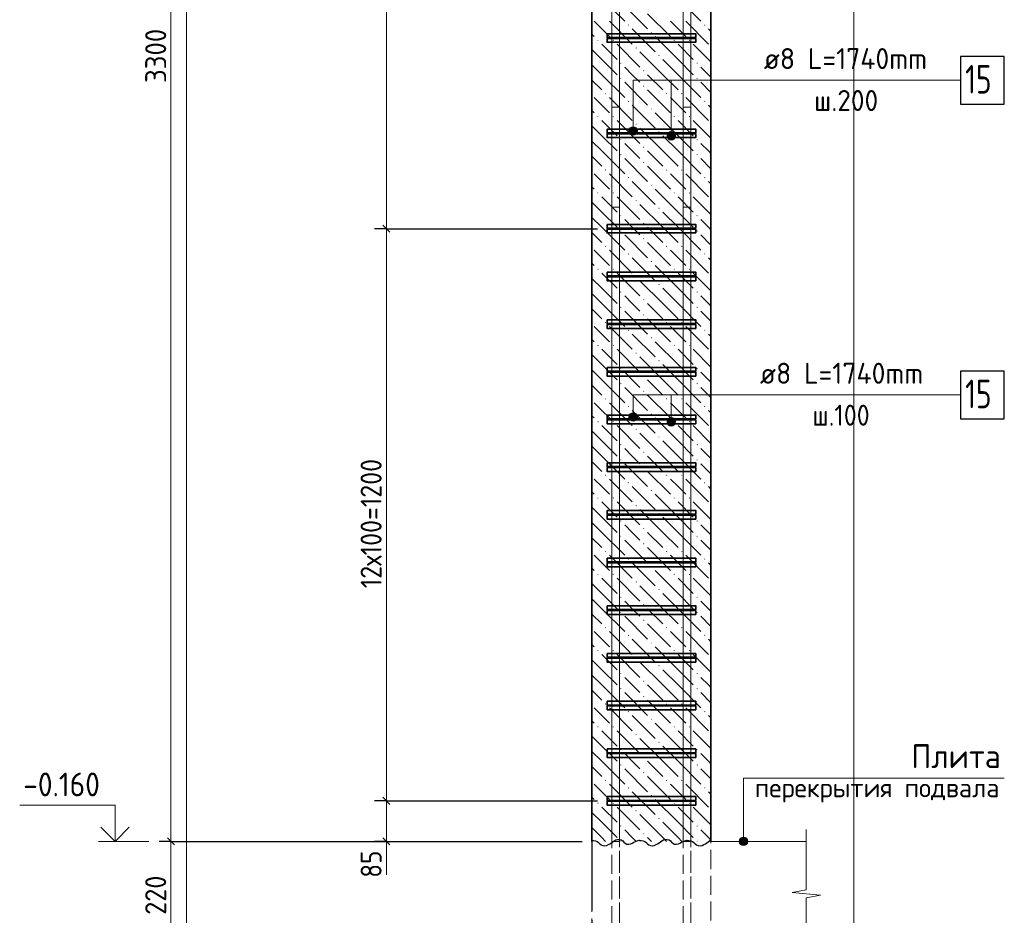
# Model space of a CAD drawing. Header units: millimetres. Extents: x 0 to 59400, y 0 to 42000.
# Tile 4 of 21: x 14488 to 24813, y 4721 to 14113. Entities that reach past the tile are written whole.
import ezdxf

# ---------------------------------------------------------------- set-up
doc = ezdxf.new("R2010")
doc.units = ezdxf.units.MM
doc.linetypes.add('______2', pattern=[270, 200, -70])
doc.linetypes.add('______5', pattern=[1100, 800, -100, 100, -100])
for name, color, linetype, lineweight in [('S1 Продольная арматура', 52, 'Continuous', 25), ('Standard', 7, 'Continuous', 25), ('Выпуски арматуры Г-обр.', 52, 'Continuous', 25), ('Выпуски ДОП Г-обр.', 52, 'Continuous', 25), ('ЖБ Перекрытие верхний уровень', 7, 'Continuous', 18), ('Позиционная метка диаметр_ шаг', 7, 'Continuous', 13), ('Позиционная метка линия выноска', 7, 'Continuous', 13), ('Примечания', 7, 'Continuous', 13), ('Размерная линия_ общее', 7, 'Continuous', 13), ('Хомут', 52, 'Continuous', 25)]:
    doc.layers.add(name, color=color, linetype=linetype, lineweight=lineweight)
doc.layers.add('ЖБ Пилон', color=7, linetype='______2', lineweight=13, true_color=0xa0a0a0)
doc.layers.add('Оси', color=7, linetype='______5', lineweight=13, true_color=0x656565)
doc.styles.add('ISOCPEUR', font='txt')

msp = doc.modelspace()

# ---------------------------------------------------------------- hatches: boundary and pattern name
at = {"layer": 'ЖБ Пилон', "linetype": 'Continuous', "lineweight": 18, "transparency": 33554687}
for points in [[(20865, 14056), (20872, 14063), (20878, 14056), (20872, 14050)], [(21665, 14056), (21672, 14063), (21678, 14056), (21672, 14050)], [(21105, 13976), (21112, 13983), (21118, 13976), (21112, 13970)], [(20545, 13896), (20552, 13903), (20558, 13896), (20552, 13890)], [(20705, 13896), (20712, 13903), (20718, 13896), (20712, 13890)], [(21345, 13896), (21352, 13903), (21358, 13896), (21352, 13890)], [(21505, 13896), (21512, 13903), (21518, 13896), (21512, 13890)], [(20945, 13816), (20952, 13823), (20958, 13816), (20952, 13810)], [(21185, 13736), (21192, 13743), (21198, 13736), (21192, 13730)], [(20785, 13656), (20792, 13663), (20798, 13656), (20792, 13650)], [(21585, 13656), (21592, 13663), (21598, 13656), (21592, 13650)], [(21025, 13576), (21032, 13583), (21038, 13576), (21032, 13570)], [(20785, 13496), (20792, 13503), (20798, 13496), (20792, 13490)], [(21585, 13496), (21592, 13503), (21598, 13496), (21592, 13490)], [(20625, 13336), (20632, 13343), (20638, 13336), (20632, 13330)], [(21025, 13416), (21032, 13423), (21038, 13416), (21032, 13410)], [(21265, 13336), (21272, 13343), (21278, 13336), (21272, 13330)], [(21425, 13336), (21432, 13343), (21438, 13336), (21432, 13330)], [(20865, 13256), (20872, 13263), (20878, 13256), (20872, 13250)], [(21665, 13256), (21672, 13263), (21678, 13256), (21672, 13250)], [(21105, 13176), (21112, 13183), (21118, 13176), (21112, 13170)], [(20545, 13096), (20552, 13103), (20558, 13096), (20552, 13090)], [(20705, 13096), (20712, 13103), (20718, 13096), (20712, 13090)], [(20945, 13016), (20952, 13023), (20958, 13016), (20952, 13010)], [(21345, 13096), (21352, 13103), (21358, 13096), (21352, 13090)], [(21505, 13096), (21512, 13103), (21518, 13096), (21512, 13090)], [(21185, 12936), (21192, 12943), (21198, 12936), (21192, 12930)], [(20785, 12856), (20792, 12863), (20798, 12856), (20792, 12850)], [(21585, 12856), (21592, 12863), (21598, 12856), (21592, 12850)], [(20785, 12696), (20792, 12703), (20798, 12696), (20792, 12690)], [(21025, 12776), (21032, 12783), (21038, 12776), (21032, 12770)], [(21585, 12696), (21592, 12703), (21598, 12696), (21592, 12690)], [(21025, 12616), (21032, 12623), (21038, 12616), (21032, 12610)], [(20625, 12536), (20632, 12543), (20638, 12536), (20632, 12530)], [(21265, 12536), (21272, 12543), (21278, 12536), (21272, 12530)], [(21425, 12536), (21432, 12543), (21438, 12536), (21432, 12530)], [(20865, 12456), (20872, 12463), (20878, 12456), (20872, 12450)], [(21665, 12456), (21672, 12463), (21678, 12456), (21672, 12450)], [(20545, 12296), (20552, 12303), (20558, 12296), (20552, 12290)], [(20705, 12296), (20712, 12303), (20718, 12296), (20712, 12290)], [(21105, 12376), (21112, 12383), (21118, 12376), (21112, 12370)], [(21345, 12296), (21352, 12303), (21358, 12296), (21352, 12290)], [(21505, 12296), (21512, 12303), (21518, 12296), (21512, 12290)], [(20945, 12216), (20952, 12223), (20958, 12216), (20952, 12210)], [(21185, 12136), (21192, 12143), (21198, 12136), (21192, 12130)], [(20785, 12056), (20792, 12063), (20798, 12056), (20792, 12050)], [(21025, 11976), (21032, 11983), (21038, 11976), (21032, 11970)], [(21585, 12056), (21592, 12063), (21598, 12056), (21592, 12050)], [(20785, 11896), (20792, 11903), (20798, 11896), (20792, 11890)], [(21585, 11896), (21592, 11903), (21598, 11896), (21592, 11890)], [(21025, 11816), (21032, 11823), (21038, 11816), (21032, 11810)], [(20625, 11736), (20632, 11743), (20638, 11736), (20632, 11730)], [(21265, 11736), (21272, 11743), (21278, 11736), (21272, 11730)], [(21425, 11736), (21432, 11743), (21438, 11736), (21432, 11730)], [(20865, 11656), (20872, 11663), (20878, 11656), (20872, 11650)], [(21105, 11576), (21112, 11583), (21118, 11576), (21112, 11570)], [(21665, 11656), (21672, 11663), (21678, 11656), (21672, 11650)], [(20545, 11496), (20552, 11503), (20558, 11496), (20552, 11490)], [(20705, 11496), (20712, 11503), (20718, 11496), (20712, 11490)], [(21345, 11496), (21352, 11503), (21358, 11496), (21352, 11490)], [(21505, 11496), (21512, 11503), (21518, 11496), (21512, 11490)], [(20945, 11416), (20952, 11423), (20958, 11416), (20952, 11410)], [(20785, 11256), (20792, 11263), (20798, 11256), (20792, 11250)], [(21185, 11336), (21192, 11343), (21198, 11336), (21192, 11330)], [(21585, 11256), (21592, 11263), (21598, 11256), (21592, 11250)], [(21025, 11176), (21032, 11183), (21038, 11176), (21032, 11170)], [(20785, 11096), (20792, 11103), (20798, 11096), (20792, 11090)], [(21585, 11096), (21592, 11103), (21598, 11096), (21592, 11090)], [(21025, 11016), (21032, 11023), (21038, 11016), (21032, 11010)], [(20625, 10936), (20632, 10943), (20638, 10936), (20632, 10930)], [(20865, 10856), (20872, 10863), (20878, 10856), (20872, 10850)], [(21265, 10936), (21272, 10943), (21278, 10936), (21272, 10930)], [(21425, 10936), (21432, 10943), (21438, 10936), (21432, 10930)], [(21665, 10856), (21672, 10863), (21678, 10856), (21672, 10850)], [(21105, 10776), (21112, 10783), (21118, 10776), (21112, 10770)], [(20545, 10696), (20552, 10703), (20558, 10696), (20552, 10690)], [(20705, 10696), (20712, 10703), (20718, 10696), (20712, 10690)], [(21345, 10696), (21352, 10703), (21358, 10696), (21352, 10690)], [(21505, 10696), (21512, 10703), (21518, 10696), (21512, 10690)], [(20945, 10616), (20952, 10623), (20958, 10616), (20952, 10610)], [(21185, 10536), (21192, 10543), (21198, 10536), (21192, 10530)], [(20785, 10456), (20792, 10463), (20798, 10456), (20792, 10450)], [(21585, 10456), (21592, 10463), (21598, 10456), (21592, 10450)], [(21025, 10376), (21032, 10383), (21038, 10376), (21032, 10370)], [(20785, 10296), (20792, 10303), (20798, 10296), (20792, 10290)], [(21025, 10216), (21032, 10223), (21038, 10216), (21032, 10210)], [(21585, 10296), (21592, 10303), (21598, 10296), (21592, 10290)], [(20625, 10136), (20632, 10143), (20638, 10136), (20632, 10130)], [(21265, 10136), (21272, 10143), (21278, 10136), (21272, 10130)], [(21425, 10136), (21432, 10143), (21438, 10136), (21432, 10130)], [(20865, 10056), (20872, 10063), (20878, 10056), (20872, 10050)], [(21665, 10056), (21672, 10063), (21678, 10056), (21672, 10050)], [(21105, 9976), (21112, 9983), (21118, 9976), (21112, 9970)], [(20545, 9896), (20552, 9903), (20558, 9896), (20552, 9890)], [(20705, 9896), (20712, 9903), (20718, 9896), (20712, 9890)], [(20945, 9816), (20952, 9823), (20958, 9816), (20952, 9810)], [(21345, 9896), (21352, 9903), (21358, 9896), (21352, 9890)], [(21505, 9896), (21512, 9903), (21518, 9896), (21512, 9890)], [(21185, 9736), (21192, 9743), (21198, 9736), (21192, 9730)], [(20785, 9656), (20792, 9663), (20798, 9656), (20792, 9650)], [(21585, 9656), (21592, 9663), (21598, 9656), (21592, 9650)], [(20785, 9496), (20792, 9503), (20798, 9496), (20792, 9490)], [(21025, 9576), (21032, 9583), (21038, 9576), (21032, 9570)], [(21585, 9496), (21592, 9503), (21598, 9496), (21592, 9490)], [(21025, 9416), (21032, 9423), (21038, 9416), (21032, 9410)], [(20625, 9336), (20632, 9343), (20638, 9336), (20632, 9330)], [(21265, 9336), (21272, 9343), (21278, 9336), (21272, 9330)], [(21425, 9336), (21432, 9343), (21438, 9336), (21432, 9330)], [(20865, 9256), (20872, 9263), (20878, 9256), (20872, 9250)], [(21665, 9256), (21672, 9263), (21678, 9256), (21672, 9250)], [(20545, 9096), (20552, 9103), (20558, 9096), (20552, 9090)], [(20705, 9096), (20712, 9103), (20718, 9096), (20712, 9090)], [(21105, 9176), (21112, 9183), (21118, 9176), (21112, 9170)], [(21345, 9096), (21352, 9103), (21358, 9096), (21352, 9090)], [(21505, 9096), (21512, 9103), (21518, 9096), (21512, 9090)], [(20945, 9016), (20952, 9023), (20958, 9016), (20952, 9010)], [(21185, 8936), (21192, 8943), (21198, 8936), (21192, 8930)], [(20785, 8856), (20792, 8863), (20798, 8856), (20792, 8850)], [(21025, 8776), (21032, 8783), (21038, 8776), (21032, 8770)], [(21585, 8856), (21592, 8863), (21598, 8856), (21592, 8850)], [(20785, 8696), (20792, 8703), (20798, 8696), (20792, 8690)], [(21585, 8696), (21592, 8703), (21598, 8696), (21592, 8690)], [(21025, 8616), (21032, 8623), (21038, 8616), (21032, 8610)], [(20625, 8536), (20632, 8543), (20638, 8536), (20632, 8530)], [(21265, 8536), (21272, 8543), (21278, 8536), (21272, 8530)], [(21425, 8536), (21432, 8543), (21438, 8536), (21432, 8530)], [(20865, 8456), (20872, 8463), (20878, 8456), (20872, 8450)], [(21105, 8376), (21112, 8383), (21118, 8376), (21112, 8370)], [(21665, 8456), (21672, 8463), (21678, 8456), (21672, 8450)], [(20545, 8296), (20552, 8303), (20558, 8296), (20552, 8290)], [(20705, 8296), (20712, 8303), (20718, 8296), (20712, 8290)], [(21345, 8296), (21352, 8303), (21358, 8296), (21352, 8290)], [(21505, 8296), (21512, 8303), (21518, 8296), (21512, 8290)], [(20945, 8216), (20952, 8223), (20958, 8216), (20952, 8210)], [(20785, 8056), (20792, 8063), (20798, 8056), (20792, 8050)], [(21185, 8136), (21192, 8143), (21198, 8136), (21192, 8130)], [(21585, 8056), (21592, 8063), (21598, 8056), (21592, 8050)], [(21025, 7976), (21032, 7983), (21038, 7976), (21032, 7970)], [(20785, 7896), (20792, 7903), (20798, 7896), (20792, 7890)], [(21585, 7896), (21592, 7903), (21598, 7896), (21592, 7890)], [(21025, 7816), (21032, 7823), (21038, 7816), (21032, 7810)], [(20625, 7736), (20632, 7743), (20638, 7736), (20632, 7730)], [(20865, 7656), (20872, 7663), (20878, 7656), (20872, 7650)], [(21265, 7736), (21272, 7743), (21278, 7736), (21272, 7730)], [(21425, 7736), (21432, 7743), (21438, 7736), (21432, 7730)], [(21665, 7656), (21672, 7663), (21678, 7656), (21672, 7650)], [(21105, 7576), (21112, 7583), (21118, 7576), (21112, 7570)], [(20545, 7496), (20552, 7503), (20558, 7496), (20552, 7490)], [(20705, 7496), (20712, 7503), (20718, 7496), (20712, 7490)], [(21345, 7496), (21352, 7503), (21358, 7496), (21352, 7490)], [(21505, 7496), (21512, 7503), (21518, 7496), (21512, 7490)], [(20945, 7416), (20952, 7423), (20958, 7416), (20952, 7410)], [(21185, 7336), (21192, 7343), (21198, 7336), (21192, 7330)], [(20785, 7256), (20792, 7263), (20798, 7256), (20792, 7250)], [(21585, 7256), (21592, 7263), (21598, 7256), (21592, 7250)], [(21025, 7176), (21032, 7183), (21038, 7176), (21032, 7170)], [(20785, 7096), (20792, 7103), (20798, 7096), (20792, 7090)], [(21025, 7016), (21032, 7023), (21038, 7016), (21032, 7010)], [(21585, 7096), (21592, 7103), (21598, 7096), (21592, 7090)], [(20625, 6936), (20632, 6943), (20638, 6936), (20632, 6930)], [(21265, 6936), (21272, 6943), (21278, 6936), (21272, 6930)], [(21425, 6936), (21432, 6943), (21438, 6936), (21432, 6930)], [(20865, 6856), (20872, 6863), (20878, 6856), (20872, 6850)], [(21665, 6856), (21672, 6863), (21678, 6856), (21672, 6850)], [(21105, 6776), (21112, 6783), (21118, 6776), (21112, 6770)], [(20545, 6696), (20552, 6703), (20558, 6696), (20552, 6690)], [(20705, 6696), (20712, 6703), (20718, 6696), (20712, 6690)], [(20945, 6616), (20952, 6623), (20958, 6616), (20952, 6610)], [(21345, 6696), (21352, 6703), (21358, 6696), (21352, 6690)], [(21505, 6696), (21512, 6703), (21518, 6696), (21512, 6690)], [(21185, 6536), (21192, 6543), (21198, 6536), (21192, 6530)], [(20785, 6456), (20792, 6463), (20798, 6456), (20792, 6450)], [(21585, 6456), (21592, 6463), (21598, 6456), (21592, 6450)], [(20785, 6296), (20792, 6303), (20798, 6296), (20792, 6290)], [(21025, 6376), (21032, 6383), (21038, 6376), (21032, 6370)], [(21585, 6296), (21592, 6303), (21598, 6296), (21592, 6290)], [(21025, 6216), (21032, 6223), (21038, 6216), (21032, 6210)], [(20625, 6136), (20632, 6143), (20638, 6136), (20632, 6130)], [(21265, 6136), (21272, 6143), (21278, 6136), (21272, 6130)], [(21425, 6136), (21432, 6143), (21438, 6136), (21432, 6130)], [(20865, 6056), (20872, 6063), (20878, 6056), (20872, 6050)], [(21665, 6056), (21672, 6063), (21678, 6056), (21672, 6050)], [(20545, 5896), (20552, 5903), (20558, 5896), (20552, 5890)], [(20705, 5896), (20712, 5903), (20718, 5896), (20712, 5890)], [(21105, 5976), (21112, 5983), (21118, 5976), (21112, 5970)], [(21345, 5896), (21352, 5903), (21358, 5896), (21352, 5890)], [(21505, 5896), (21512, 5903), (21518, 5896), (21512, 5890)], [(20945, 5816), (20952, 5823), (20958, 5816), (20952, 5810)], [(21185, 5736), (21192, 5743), (21198, 5736), (21192, 5730)], [(20785, 5656), (20792, 5663), (20798, 5656), (20792, 5650)], [(21025, 5576), (21032, 5583), (21038, 5576), (21032, 5570)], [(21585, 5656), (21592, 5663), (21598, 5656), (21592, 5650)], [(20785, 5496), (20792, 5503), (20798, 5496), (20798, 5496), (20785, 5496)], [(21585, 5496), (21592, 5503), (21598, 5496), (21598, 5496), (21585, 5496)]]:
    msp.add_hatch(color=7, dxfattribs=at).paths.add_polyline_path(points, flags=16)
at = {"layer": 'Позиционная метка линия выноска', "linetype": 'Continuous', "lineweight": 13, "transparency": 33554687}
for points in [[(20960, 12968), (20882, 12968), (20876, 12946)], [(20960, 12968), (20876, 12946), (20966, 12946)], [(20966, 12946), (20876, 12946), (20882, 12923)], [(20943, 12985), (20898, 12985), (20882, 12968)], [(20943, 12985), (20882, 12968), (20960, 12968)], [(20966, 12946), (20882, 12923), (20960, 12923)], [(20960, 12923), (20882, 12923), (20898, 12907)], [(20898, 12985), (20943, 12985), (20921, 12991)], [(20960, 12923), (20898, 12907), (20943, 12907)], [(21360, 12918), (21282, 12918), (21276, 12896)], [(21360, 12918), (21276, 12896), (21366, 12896)], [(21343, 12935), (21298, 12935), (21282, 12918)], [(21343, 12935), (21282, 12918), (21360, 12918)], [(21298, 12935), (21343, 12935), (21321, 12941)], [(20943, 12907), (20898, 12907), (20921, 12901)], [(21366, 12896), (21276, 12896), (21282, 12873)], [(21366, 12896), (21282, 12873), (21360, 12873)], [(21360, 12873), (21282, 12873), (21298, 12857)], [(21360, 12873), (21298, 12857), (21343, 12857)], [(21343, 12857), (21298, 12857), (21321, 12851)], [(20960, 9968), (20882, 9968), (20876, 9946)], [(20960, 9968), (20876, 9946), (20966, 9946)], [(20966, 9946), (20876, 9946), (20882, 9923)], [(20943, 9985), (20898, 9985), (20882, 9968)], [(20943, 9985), (20882, 9968), (20960, 9968)], [(20966, 9946), (20882, 9923), (20960, 9923)], [(20960, 9923), (20882, 9923), (20898, 9907)], [(20898, 9985), (20943, 9985), (20921, 9991)], [(20960, 9923), (20898, 9907), (20943, 9907)], [(21360, 9918), (21282, 9918), (21276, 9896)], [(21360, 9918), (21276, 9896), (21366, 9896)], [(21343, 9935), (21298, 9935), (21282, 9918)], [(21343, 9935), (21282, 9918), (21360, 9918)], [(21298, 9935), (21343, 9935), (21321, 9941)], [(20943, 9907), (20898, 9907), (20921, 9901)], [(21366, 9896), (21276, 9896), (21282, 9873)], [(21366, 9896), (21282, 9873), (21360, 9873)], [(21360, 9873), (21282, 9873), (21298, 9857)], [(21360, 9873), (21298, 9857), (21343, 9857)], [(21343, 9857), (21298, 9857), (21321, 9851)], [(22034, 5496), (22124, 5496), (22117, 5518)], [(22034, 5496), (22117, 5518), (22040, 5518)], [(22040, 5473), (22124, 5496), (22034, 5496)], [(22040, 5518), (22117, 5518), (22101, 5535)], [(22040, 5518), (22101, 5535), (22056, 5535)], [(22040, 5473), (22117, 5473), (22124, 5496)], [(22056, 5457), (22117, 5473), (22040, 5473)], [(22056, 5535), (22101, 5535), (22079, 5541)], [(22056, 5457), (22101, 5457), (22117, 5473)], [(22101, 5457), (22056, 5457), (22079, 5451)]]:
    msp.add_hatch(color=7, dxfattribs=at).paths.add_polyline_path(points)

# ---------------------------------------------------------------- linework, layer by layer
at = {"layer": 'S1 Продольная арматура', "color": 7, "linetype": 'Continuous', "lineweight": 18, "transparency": 33554687}
for points in [[(21447, 5496), (21447, 36921), (17947, 36921), (17947, 37001), (21527, 37001), (21527, 5496), (21447, 5496)], [(21447, 5496), (21447, 36921), (17947, 36921), (17947, 37001), (21527, 37001), (21527, 5496), (21447, 5496)], [(21447, 5496), (21447, 36921), (17947, 36921), (17947, 37001), (21527, 37001), (21527, 5496), (21447, 5496)], [(20697, 5496), (20697, 36821), (17097, 36821), (17097, 36901), (20777, 36901), (20777, 5496), (20697, 5496)], [(20697, 5496), (20697, 36821), (17097, 36821), (17097, 36901), (20777, 36901), (20777, 5496), (20697, 5496)], [(20697, 5496), (20697, 36821), (17097, 36821), (17097, 36901), (20777, 36901), (20777, 5496), (20697, 5496)]]:
    msp.add_lwpolyline(points, dxfattribs=at)
at = {"layer": 'Standard', "color": 7, "linetype": 'Continuous', "lineweight": 13, "transparency": 33554687}
msp.add_line((15843, 5496), (15313, 5496), dxfattribs=at)
at = {"layer": 'Standard', "color": 7, "linetype": 'Continuous', "lineweight": 18, "transparency": 33554687}
msp.add_line((22737, 5496), (21737, 5496), dxfattribs=at)
at = {"layer": 'Standard', "color": 254, "linetype": 'Continuous', "lineweight": 13, "true_color": 0xc4c4ff, "transparency": 33554687}
msp.add_lwpolyline([(16237, 1996), (23237, 1996), (23237, 39692), (16237, 39692), (16237, 1996)], dxfattribs=at)
at = {"layer": 'Standard', "color": 7, "linetype": 'Continuous', "lineweight": 13, "transparency": 33554687}
msp.add_lwpolyline([(15488, 5496), (15488, 5876), (14488, 5876)], dxfattribs=at)
at = {"layer": 'Standard', "color": 7, "linetype": 'Continuous', "lineweight": 35, "transparency": 33554687}
msp.add_lwpolyline([(15636, 5644), (15488, 5496), (15339, 5644)], dxfattribs=at)
at = {"layer": 'Выпуски арматуры Г-обр.', "color": 251, "linetype": '______2', "lineweight": 13, "true_color": 0x656565, "transparency": 33554687}
for points in [[(20697, 2456), (20697, 12146), (20777, 12146), (20777, 2456), (20697, 2456)], [(20697, 2456), (20697, 12146), (20777, 12146), (20777, 2456), (20697, 2456)], [(20697, 2456), (20697, 12146), (20777, 12146), (20777, 2456), (20697, 2456)], [(21447, 2456), (21447, 12146), (21527, 12146), (21527, 2456), (21447, 2456)], [(21447, 2456), (21447, 12146), (21527, 12146), (21527, 2456), (21447, 2456)], [(21447, 2456), (21447, 12146), (21527, 12146), (21527, 2456), (21447, 2456)]]:
    msp.add_lwpolyline(points, dxfattribs=at)
at = {"layer": 'Выпуски ДОП Г-обр.', "color": 251, "linetype": '______2', "lineweight": 13, "true_color": 0x656565, "transparency": 33554687}
for points in [[(20777, 13196), (20777, 2456), (20697, 2456), (20697, 13196), (20777, 13196)], [(21527, 13196), (21527, 2456), (21447, 2456), (21447, 13196), (21527, 13196)]]:
    msp.add_lwpolyline(points, dxfattribs=at)
at = {"layer": 'ЖБ Перекрытие верхний уровень', "color": 7, "linetype": '______2', "lineweight": 18, "transparency": 33554687}
for p, q in [((20487, 5496), (20487, 4396)), ((21737, 4396), (21737, 5496))]:
    msp.add_line(p, q, dxfattribs=at)
at = {"layer": 'ЖБ Пилон', "color": 7, "linetype": 'Continuous', "lineweight": 35, "transparency": 33554687}
for p, q in [((20487, 21996), (20487, 5496)), ((21737, 5496), (21737, 21996))]:
    msp.add_line(p, q, dxfattribs=at)
at = {"layer": 'ЖБ Пилон', "color": 9, "linetype": 'Continuous', "lineweight": 18, "true_color": 0xc7c7c7, "transparency": 33554687}
for p, q in [((20592, 14336), (20832, 14096)), ((20832, 14256), (21072, 14016)), ((21392, 14336), (21632, 14096)), ((21072, 14176), (21312, 13936)), ((20592, 14016), (20512, 14096)), ((20672, 14096), (20912, 13856)), ((21392, 14016), (21312, 14096)), ((21472, 14096), (21712, 13856)), ((20487, 13960), (20512, 13936)), ((20672, 13936), (20592, 14016)), ((20912, 14016), (21152, 13776)), ((21472, 13936), (21392, 14016)), ((21712, 14016), (21737, 13990)), ((20592, 13856), (20752, 13696)), ((20752, 13856), (20992, 13616)), ((21392, 13696), (21152, 13936)), ((21392, 13856), (21552, 13696)), ((21552, 13856), (21737, 13670)), ((20592, 13696), (20487, 13800)), ((21232, 13536), (20992, 13776)), ((20487, 13640), (20592, 13536)), ((20592, 13696), (20752, 13536)), ((21232, 13696), (21392, 13536)), ((21392, 13696), (21552, 13536)), ((20592, 13536), (20832, 13296)), ((20912, 13536), (20832, 13616)), ((20992, 13456), (20912, 13536)), ((21072, 13536), (21232, 13376)), ((21232, 13536), (21392, 13376)), ((21392, 13536), (21632, 13296)), ((21712, 13536), (21632, 13616)), ((21737, 13510), (21712, 13536)), ((20487, 13480), (20592, 13376)), ((20832, 13456), (21072, 13216)), ((21632, 13456), (21737, 13350)), ((21072, 13376), (21312, 13136)), ((20592, 13216), (20512, 13296)), ((20672, 13296), (20912, 13056)), ((21392, 13216), (21312, 13296)), ((21472, 13296), (21712, 13056)), ((20487, 13160), (20512, 13136)), ((20672, 13136), (20592, 13216)), ((20912, 13216), (21152, 12976)), ((21392, 12896), (21152, 13136)), ((21472, 13136), (21392, 13216)), ((21712, 13216), (21737, 13190)), ((20592, 13056), (20752, 12896)), ((20752, 13056), (20992, 12816)), ((21392, 13056), (21552, 12896)), ((21552, 13056), (21737, 12870)), ((20592, 12896), (20487, 13000)), ((21232, 12736), (20992, 12976)), ((20487, 12840), (20592, 12736)), ((20592, 12896), (20752, 12736)), ((20912, 12736), (20832, 12816)), ((21232, 12896), (21392, 12736)), ((21392, 12896), (21552, 12736)), ((21712, 12736), (21632, 12816)), ((20592, 12736), (20832, 12496)), ((20992, 12656), (20912, 12736)), ((21072, 12736), (21232, 12576)), ((21232, 12736), (21392, 12576)), ((21392, 12736), (21632, 12496)), ((21737, 12710), (21712, 12736)), ((20487, 12680), (20592, 12576)), ((20832, 12656), (21072, 12416)), ((21632, 12656), (21737, 12550)), ((20592, 12416), (20512, 12496)), ((20672, 12496), (20912, 12256)), ((21072, 12576), (21312, 12336)), ((21392, 12416), (21312, 12496)), ((21472, 12496), (21712, 12256)), ((20672, 12336), (20592, 12416)), ((20912, 12416), (21152, 12176)), ((21472, 12336), (21392, 12416)), ((21712, 12416), (21737, 12390)), ((20487, 12360), (20512, 12336)), ((21392, 12096), (21152, 12336)), ((20592, 12096), (20487, 12200)), ((20592, 12256), (20752, 12096)), ((20752, 12256), (20992, 12016)), ((21392, 12256), (21552, 12096)), ((21552, 12256), (21737, 12070)), ((20592, 12096), (20752, 11936)), ((21232, 11936), (20992, 12176)), ((21232, 12096), (21392, 11936)), ((21392, 12096), (21552, 11936)), ((20487, 12040), (20592, 11936)), ((20912, 11936), (20832, 12016)), ((21712, 11936), (21632, 12016)), ((20487, 11880), (20592, 11776)), ((20592, 11936), (20832, 11696)), ((20992, 11856), (20912, 11936)), ((21072, 11936), (21232, 11776)), ((21232, 11936), (21392, 11776)), ((21392, 11936), (21632, 11696)), ((21737, 11910), (21712, 11936)), ((20832, 11856), (21072, 11616)), ((21072, 11776), (21312, 11536)), ((21632, 11856), (21737, 11750)), ((20592, 11616), (20512, 11696)), ((20672, 11696), (20912, 11456)), ((21392, 11616), (21312, 11696)), ((21472, 11696), (21712, 11456)), ((20672, 11536), (20592, 11616)), ((20912, 11616), (21152, 11376)), ((21472, 11536), (21392, 11616)), ((21712, 11616), (21737, 11590)), ((20487, 11560), (20512, 11536)), ((21392, 11296), (21152, 11536)), ((20592, 11296), (20487, 11400)), ((20592, 11456), (20752, 11296)), ((20752, 11456), (20992, 11216)), ((21232, 11136), (20992, 11376)), ((21392, 11456), (21552, 11296)), ((21552, 11456), (21737, 11270)), ((20592, 11296), (20752, 11136)), ((21232, 11296), (21392, 11136)), ((21392, 11296), (21552, 11136)), ((20487, 11240), (20592, 11136)), ((20912, 11136), (20832, 11216)), ((21712, 11136), (21632, 11216)), ((20487, 11080), (20592, 10976)), ((20592, 11136), (20832, 10896)), ((20832, 11056), (21072, 10816)), ((20992, 11056), (20912, 11136)), ((21072, 11136), (21232, 10976)), ((21232, 11136), (21392, 10976)), ((21392, 11136), (21632, 10896)), ((21632, 11056), (21737, 10950)), ((21737, 11110), (21712, 11136)), ((21072, 10976), (21312, 10736)), ((20592, 10816), (20512, 10896)), ((20672, 10896), (20912, 10656)), ((21392, 10816), (21312, 10896)), ((21472, 10896), (21712, 10656)), ((20487, 10760), (20512, 10736)), ((20672, 10736), (20592, 10816)), ((20912, 10816), (21152, 10576)), ((21472, 10736), (21392, 10816)), ((21712, 10816), (21737, 10790)), ((20592, 10656), (20752, 10496)), ((20752, 10656), (20992, 10416)), ((21392, 10496), (21152, 10736)), ((21392, 10656), (21552, 10496)), ((21552, 10656), (21737, 10470)), ((20592, 10496), (20487, 10600)), ((21232, 10336), (20992, 10576)), ((20487, 10440), (20592, 10336)), ((20592, 10496), (20752, 10336)), ((21232, 10496), (21392, 10336)), ((21392, 10496), (21552, 10336)), ((20592, 10336), (20832, 10096)), ((20912, 10336), (20832, 10416)), ((20992, 10256), (20912, 10336)), ((21072, 10336), (21232, 10176)), ((21232, 10336), (21392, 10176)), ((21392, 10336), (21632, 10096)), ((21712, 10336), (21632, 10416)), ((21737, 10310), (21712, 10336)), ((20487, 10280), (20592, 10176)), ((20832, 10256), (21072, 10016)), ((21632, 10256), (21737, 10150)), ((21072, 10176), (21312, 9936)), ((20592, 10016), (20512, 10096)), ((20672, 9936), (20592, 10016)), ((20672, 10096), (20912, 9856)), ((20912, 10016), (21152, 9776)), ((21392, 10016), (21312, 10096)), ((21472, 9936), (21392, 10016)), ((21472, 10096), (21712, 9856)), ((21712, 10016), (21737, 9990)), ((20487, 9960), (20512, 9936)), ((21392, 9696), (21152, 9936)), ((20592, 9856), (20752, 9696)), ((20752, 9856), (20992, 9616)), ((21392, 9856), (21552, 9696)), ((21552, 9856), (21737, 9670)), ((20592, 9696), (20487, 9800)), ((21232, 9536), (20992, 9776)), ((20487, 9640), (20592, 9536)), ((20592, 9696), (20752, 9536)), ((20912, 9536), (20832, 9616)), ((21232, 9696), (21392, 9536)), ((21392, 9696), (21552, 9536)), ((21712, 9536), (21632, 9616)), ((20592, 9536), (20832, 9296)), ((20992, 9456), (20912, 9536)), ((21072, 9536), (21232, 9376)), ((21232, 9536), (21392, 9376)), ((21392, 9536), (21632, 9296)), ((21737, 9510), (21712, 9536)), ((20487, 9480), (20592, 9376)), ((20832, 9456), (21072, 9216)), ((21632, 9456), (21737, 9350)), ((20592, 9216), (20512, 9296)), ((20672, 9296), (20912, 9056)), ((21072, 9376), (21312, 9136)), ((21392, 9216), (21312, 9296)), ((21472, 9296), (21712, 9056)), ((20672, 9136), (20592, 9216)), ((20912, 9216), (21152, 8976)), ((21472, 9136), (21392, 9216)), ((21712, 9216), (21737, 9190)), ((20487, 9160), (20512, 9136)), ((21392, 8896), (21152, 9136)), ((20592, 8896), (20487, 9000)), ((20592, 9056), (20752, 8896)), ((20752, 9056), (20992, 8816)), ((21392, 9056), (21552, 8896)), ((21552, 9056), (21737, 8870)), ((20592, 8896), (20752, 8736)), ((21232, 8736), (20992, 8976)), ((21232, 8896), (21392, 8736)), ((21392, 8896), (21552, 8736)), ((20487, 8840), (20592, 8736)), ((20912, 8736), (20832, 8816)), ((21712, 8736), (21632, 8816)), ((20487, 8680), (20592, 8576)), ((20592, 8736), (20832, 8496)), ((20992, 8656), (20912, 8736)), ((21072, 8736), (21232, 8576)), ((21232, 8736), (21392, 8576)), ((21392, 8736), (21632, 8496)), ((21737, 8710), (21712, 8736)), ((20832, 8656), (21072, 8416)), ((21072, 8576), (21312, 8336)), ((21632, 8656), (21737, 8550)), ((20592, 8416), (20512, 8496)), ((20672, 8496), (20912, 8256)), ((21392, 8416), (21312, 8496)), ((21472, 8496), (21712, 8256)), ((20672, 8336), (20592, 8416)), ((20912, 8416), (21152, 8176)), ((21472, 8336), (21392, 8416)), ((21712, 8416), (21737, 8390)), ((20487, 8360), (20512, 8336)), ((21392, 8096), (21152, 8336)), ((20592, 8096), (20487, 8200)), ((20592, 8256), (20752, 8096)), ((20752, 8256), (20992, 8016)), ((21232, 7936), (20992, 8176)), ((21392, 8256), (21552, 8096)), ((21552, 8256), (21737, 8070)), ((20592, 8096), (20752, 7936)), ((21232, 8096), (21392, 7936)), ((21392, 8096), (21552, 7936)), ((20487, 8040), (20592, 7936)), ((20912, 7936), (20832, 8016)), ((21712, 7936), (21632, 8016)), ((20487, 7880), (20592, 7776)), ((20592, 7936), (20832, 7696)), ((20832, 7856), (21072, 7616)), ((20992, 7856), (20912, 7936)), ((21072, 7936), (21232, 7776)), ((21232, 7936), (21392, 7776)), ((21392, 7936), (21632, 7696)), ((21632, 7856), (21737, 7750)), ((21737, 7910), (21712, 7936)), ((21072, 7776), (21312, 7536)), ((20592, 7616), (20512, 7696)), ((20672, 7696), (20912, 7456)), ((21392, 7616), (21312, 7696)), ((21472, 7696), (21712, 7456)), ((20487, 7560), (20512, 7536)), ((20672, 7536), (20592, 7616)), ((20912, 7616), (21152, 7376)), ((21472, 7536), (21392, 7616)), ((21712, 7616), (21737, 7590)), ((20592, 7456), (20752, 7296)), ((20752, 7456), (20992, 7216)), ((21392, 7296), (21152, 7536)), ((21392, 7456), (21552, 7296)), ((21552, 7456), (21737, 7270)), ((20592, 7296), (20487, 7400)), ((21232, 7136), (20992, 7376)), ((20487, 7240), (20592, 7136)), ((20592, 7296), (20752, 7136)), ((21232, 7296), (21392, 7136)), ((21392, 7296), (21552, 7136)), ((20592, 7136), (20832, 6896)), ((20912, 7136), (20832, 7216)), ((20992, 7056), (20912, 7136)), ((21072, 7136), (21232, 6976)), ((21232, 7136), (21392, 6976)), ((21392, 7136), (21632, 6896)), ((21712, 7136), (21632, 7216)), ((21737, 7110), (21712, 7136)), ((20487, 7080), (20592, 6976)), ((20832, 7056), (21072, 6816)), ((21632, 7056), (21737, 6950)), ((21072, 6976), (21312, 6736)), ((20592, 6816), (20512, 6896)), ((20672, 6736), (20592, 6816)), ((20672, 6896), (20912, 6656)), ((20912, 6816), (21152, 6576)), ((21392, 6816), (21312, 6896)), ((21472, 6736), (21392, 6816)), ((21472, 6896), (21712, 6656)), ((21712, 6816), (21737, 6790)), ((20487, 6760), (20512, 6736)), ((21392, 6496), (21152, 6736)), ((20592, 6656), (20752, 6496)), ((20752, 6656), (20992, 6416)), ((21392, 6656), (21552, 6496)), ((21552, 6656), (21737, 6470)), ((20592, 6496), (20487, 6600)), ((21232, 6336), (20992, 6576)), ((20487, 6440), (20592, 6336)), ((20592, 6496), (20752, 6336)), ((20912, 6336), (20832, 6416)), ((21232, 6496), (21392, 6336)), ((21392, 6496), (21552, 6336)), ((21712, 6336), (21632, 6416)), ((20592, 6336), (20832, 6096)), ((20992, 6256), (20912, 6336)), ((21072, 6336), (21232, 6176)), ((21232, 6336), (21392, 6176)), ((21392, 6336), (21632, 6096)), ((21737, 6310), (21712, 6336)), ((20487, 6280), (20592, 6176)), ((20832, 6256), (21072, 6016)), ((21632, 6256), (21737, 6150)), ((20592, 6016), (20512, 6096)), ((20672, 6096), (20912, 5856)), ((21072, 6176), (21312, 5936)), ((21392, 6016), (21312, 6096)), ((21472, 6096), (21712, 5856)), ((20672, 5936), (20592, 6016)), ((20912, 6016), (21152, 5776)), ((21472, 5936), (21392, 6016)), ((21712, 6016), (21737, 5990)), ((20487, 5960), (20512, 5936)), ((21392, 5696), (21152, 5936)), ((20592, 5696), (20487, 5800)), ((20592, 5856), (20752, 5696)), ((20752, 5856), (20992, 5616)), ((21392, 5856), (21552, 5696)), ((21552, 5856), (21737, 5670)), ((20592, 5696), (20752, 5536)), ((21232, 5536), (20992, 5776)), ((21232, 5696), (21392, 5536)), ((21392, 5696), (21552, 5536)), ((20487, 5640), (20592, 5536)), ((20912, 5536), (20832, 5616)), ((21712, 5536), (21632, 5616)), ((20592, 5536), (20632, 5496)), ((20952, 5496), (20912, 5536)), ((21072, 5536), (21112, 5496)), ((21232, 5536), (21272, 5496)), ((21392, 5536), (21432, 5496)), ((21737, 5510), (21712, 5536))]:
    msp.add_line(p, q, dxfattribs=at)
at = {"layer": 'Оси', "color": 8, "linetype": '______5', "lineweight": -3, "transparency": 33554687}
msp.add_line((20487, 12171), (20487, 1705), dxfattribs=at)
at = {"layer": 'Позиционная метка линия выноска', "color": 7, "linetype": 'Continuous', "lineweight": 13, "transparency": 33554687}
for p, q in [((20876, 12946), (20876, 12946)), ((20921, 12991), (20921, 12991)), ((20966, 12946), (20966, 12946)), ((21321, 12941), (21321, 12941)), ((20921, 12901), (20921, 12901)), ((21276, 12896), (21276, 12896)), ((21321, 12851), (21321, 12851)), ((21366, 12896), (21366, 12896)), ((20876, 9946), (20876, 9946)), ((20921, 9991), (20921, 9991)), ((20966, 9946), (20966, 9946)), ((21321, 9941), (21321, 9941)), ((20921, 9901), (20921, 9901)), ((21276, 9896), (21276, 9896)), ((21321, 9851), (21321, 9851)), ((21366, 9896), (21366, 9896)), ((22034, 5496), (22034, 5496)), ((22079, 5541), (22079, 5541)), ((22124, 5496), (22124, 5496)), ((22079, 5451), (22079, 5451))]:
    msp.add_line(p, q, dxfattribs=at)
for points in [[(23939, 13478), (20921, 13478), (20921, 12946)], [(24353, 13478), (21321, 13478), (21321, 12896)], [(23939, 10178), (20921, 10178), (20921, 9946)], [(24353, 10178), (21321, 10178), (21321, 9896)], [(22079, 5496), (22079, 6159), (24813, 6159)]]:
    msp.add_lwpolyline(points, dxfattribs=at)
for centre in [(20921, 12946), (21321, 12896), (20921, 9946), (21321, 9896), (22079, 5496)]:
    msp.add_circle(centre, 45, dxfattribs=at)
at = {"layer": 'Примечания', "color": 7, "linetype": 'Continuous', "lineweight": 13, "transparency": 33554687}
for p, q in [((22737, 5621), (22737, 4986)), ((18333, 5496), (18333, 5146)), ((22737, 4986), (22587, 4959)), ((22587, 4959), (22887, 4932)), ((22887, 4932), (22737, 4905)), ((22737, 4905), (22737, 4271))]:
    msp.add_line(p, q, dxfattribs=at)
at = {"layer": 'Примечания', "color": 7, "linetype": 'Continuous', "lineweight": 25, "transparency": 33554687}
for points in [[(20487, 5505), (20506, 5505), (20526, 5502), (20544, 5495), (20558, 5484), (20571, 5471), (20585, 5461), (20604, 5454), (20623, 5450), (20643, 5454), (20661, 5462), (20678, 5470), (20693, 5480), (20707, 5492), (20721, 5503), (20738, 5512), (20757, 5517), (20777, 5516), (20797, 5511), (20811, 5500), (20824, 5488), (20838, 5476), (20855, 5468), (20875, 5466), (20895, 5471), (20912, 5478), (20929, 5487), (20947, 5495), (20964, 5503), (20983, 5507), (20987, 5507)], [(20987, 5505), (21006, 5505), (21026, 5502), (21044, 5495), (21058, 5484), (21071, 5471), (21085, 5461), (21104, 5454), (21123, 5450), (21143, 5454), (21161, 5462), (21178, 5470), (21193, 5480), (21207, 5492), (21221, 5503), (21238, 5512), (21257, 5517), (21277, 5516), (21297, 5511), (21311, 5500), (21324, 5488), (21338, 5476), (21355, 5468), (21375, 5466), (21395, 5471), (21412, 5478), (21429, 5487), (21447, 5495), (21464, 5503), (21483, 5507), (21487, 5507)], [(21487, 5505), (21506, 5505), (21526, 5502), (21544, 5495), (21558, 5484), (21571, 5471), (21585, 5461), (21604, 5454), (21623, 5450), (21643, 5454), (21661, 5462), (21678, 5470), (21693, 5480), (21707, 5492), (21721, 5503), (21737, 5512)]]:
    msp.add_lwpolyline(points, dxfattribs=at)
at = {"layer": 'Размерная линия_ общее', "color": 7, "linetype": 'Continuous', "lineweight": 13, "transparency": 33554687}
for p, q in [((16074, 5496), (16074, 21996)), ((18333, 11921), (18333, 20921)), ((18333, 5496), (18333, 5921)), ((16074, 4396), (16074, 5496)), ((18333, 5496), (18333, 5421))]:
    msp.add_line(p, q, dxfattribs=at)
at = {"layer": 'Размерная линия_ общее', "color": 253, "linetype": 'Continuous', "lineweight": -3, "true_color": 0xa0a0a0, "transparency": 33554687}
for p, q in [((18333, 11921), (18208, 11921)), ((18333, 11921), (18458, 11921)), ((18333, 5921), (18208, 5921)), ((18333, 5921), (18458, 5921)), ((16074, 5496), (15949, 5496)), ((16074, 5496), (16199, 5496)), ((18333, 5496), (18208, 5496)), ((18333, 5496), (18458, 5496)), ((18333, 5496), (18333, 5496))]:
    msp.add_line(p, q, dxfattribs=at)
at = {"layer": 'Размерная линия_ общее', "color": 7, "linetype": 'Continuous', "lineweight": 25, "transparency": 33554687}
for p, q in [((18370, 11883), (18295, 11958)), ((18370, 5883), (18295, 5958)), ((16111, 5458), (16036, 5533)), ((18370, 5458), (18295, 5533))]:
    msp.add_line(p, q, dxfattribs=at)
at = {"layer": 'Размерная линия_ общее', "color": 253, "linetype": 'Continuous', "lineweight": -3, "true_color": 0xa0a0a0, "transparency": 33554687}
for points in [[(18333, 11921), (18406, 11921), (18406, 11921), (18461, 11921), (18461, 11921), (18485, 11921), (18485, 11921), (20547, 11921)], [(18333, 5921), (18334, 5921), (18334, 5921), (18337, 5921), (18337, 5921), (18824, 5921), (18824, 5921), (20547, 5921)], [(16074, 5496), (17279, 5496), (17279, 5496), (20387, 5496)]]:
    msp.add_lwpolyline(points, dxfattribs=at)
at = {"layer": 'Размерная линия_ общее', "color": 7, "linetype": 'Continuous', "lineweight": 13, "transparency": 33554687}
msp.add_lwpolyline([(18333, 5921), (18333, 6586), (18333, 6586), (18333, 6846), (18333, 6846), (18333, 7962), (18333, 7962), (18333, 11921)], dxfattribs=at)
at = {"layer": 'Хомут', "color": 7, "linetype": 'Continuous', "lineweight": 35, "transparency": 33554687}
for points in [[(20647, 13966), (21577, 13966), (21577, 13926), (20647, 13926), (20647, 13966)], [(20647, 13916), (21577, 13916), (21577, 13876), (20647, 13876), (20647, 13916)], [(20647, 12966), (21577, 12966), (21577, 12926), (20647, 12926), (20647, 12966)], [(20647, 12916), (21577, 12916), (21577, 12876), (20647, 12876), (20647, 12916)], [(20647, 11966), (21577, 11966), (21577, 11926), (20647, 11926), (20647, 11966)], [(20647, 11916), (21577, 11916), (21577, 11876), (20647, 11876), (20647, 11916)], [(20647, 11466), (21577, 11466), (21577, 11426), (20647, 11426), (20647, 11466)], [(20647, 11416), (21577, 11416), (21577, 11376), (20647, 11376), (20647, 11416)], [(20647, 10966), (21577, 10966), (21577, 10926), (20647, 10926), (20647, 10966)], [(20647, 10916), (21577, 10916), (21577, 10876), (20647, 10876), (20647, 10916)], [(20647, 10466), (21577, 10466), (21577, 10426), (20647, 10426), (20647, 10466)], [(20647, 10416), (21577, 10416), (21577, 10376), (20647, 10376), (20647, 10416)], [(20647, 9966), (21577, 9966), (21577, 9926), (20647, 9926), (20647, 9966)], [(20647, 9916), (21577, 9916), (21577, 9876), (20647, 9876), (20647, 9916)], [(20647, 9466), (21577, 9466), (21577, 9426), (20647, 9426), (20647, 9466)], [(20647, 9416), (21577, 9416), (21577, 9376), (20647, 9376), (20647, 9416)], [(20647, 8966), (21577, 8966), (21577, 8926), (20647, 8926), (20647, 8966)], [(20647, 8916), (21577, 8916), (21577, 8876), (20647, 8876), (20647, 8916)], [(20647, 8466), (21577, 8466), (21577, 8426), (20647, 8426), (20647, 8466)], [(20647, 8416), (21577, 8416), (21577, 8376), (20647, 8376), (20647, 8416)], [(20647, 7966), (21577, 7966), (21577, 7926), (20647, 7926), (20647, 7966)], [(20647, 7916), (21577, 7916), (21577, 7876), (20647, 7876), (20647, 7916)], [(20647, 7466), (21577, 7466), (21577, 7426), (20647, 7426), (20647, 7466)], [(20647, 7416), (21577, 7416), (21577, 7376), (20647, 7376), (20647, 7416)], [(20647, 6966), (21577, 6966), (21577, 6926), (20647, 6926), (20647, 6966)], [(20647, 6916), (21577, 6916), (21577, 6876), (20647, 6876), (20647, 6916)], [(20647, 6466), (21577, 6466), (21577, 6426), (20647, 6426), (20647, 6466)], [(20647, 6416), (21577, 6416), (21577, 6376), (20647, 6376), (20647, 6416)], [(20647, 5966), (21577, 5966), (21577, 5926), (20647, 5926), (20647, 5966)], [(20647, 5916), (21577, 5916), (21577, 5876), (20647, 5876), (20647, 5916)]]:
    msp.add_lwpolyline(points, dxfattribs=at)
at = {"layer": 'Хомут', "color": 7, "linetype": 'Continuous', "lineweight": 25, "transparency": 33554687}
for points in [[(24353, 13228), (24813, 13228), (24813, 13728), (24353, 13728), (24353, 13228)], [(24353, 9928), (24813, 9928), (24813, 10428), (24353, 10428), (24353, 9928)]]:
    msp.add_lwpolyline(points, dxfattribs=at)

# ---------------------------------------------------------------- texts
at = {"layer": 'Standard', "color": 7, "linetype": 'Continuous', "lineweight": 25, "transparency": 33554687, "insert": (14525, 5968), "char_height": 250, "width": 1011.77, "attachment_point": 7, "style": 'ISOCPEUR'}
msp.add_mtext('\\W0.90;-0.160', dxfattribs=at)
at = {"layer": 'Позиционная метка диаметр_ шаг', "color": 7, "linetype": 'Continuous', "lineweight": 25, "transparency": 33554687, "attachment_point": 7, "style": 'ISOCPEUR'}
for s, insert, char_height, width in [('\\W0.95;Плита', (23838, 6264), 250, 1093.33), ('\\W0.98;перекрытия подвала', (22197, 5904), 200, 2696.76)]:
    msp.add_mtext(s, dxfattribs=dict(at, insert=insert, char_height=char_height, width=width))
at = {"layer": 'Размерная линия_ общее', "color": 7, "linetype": 'Continuous', "lineweight": 25, "transparency": 33554687, "char_height": 220, "attachment_point": 7, "rotation": 90, "style": 'ISOCPEUR'}
for s, insert, width in [('\\W0.93;3300', (16024, 13449), 718.09), ('\\W0.90;12х100=1200', (18283, 8151), 1659.82), ('\\W0.87;85', (18283, 5115), 403.94), ('\\W0.91;220', (16024, 4726), 561.98)]:
    msp.add_mtext(s, dxfattribs=dict(at, insert=insert, width=width))
at = {"layer": 'Хомут', "color": 7, "linetype": 'Continuous', "lineweight": 13, "transparency": 33554687, "attachment_point": 7, "style": 'ISOCPEUR'}
for s, insert, char_height, width in [('\\W0.96;ø8 L=1740mm ', (22291, 13595), 220, 2018.39), ('\\W0.75;15', (24403, 13338), 300, 472.28), ('\\W0.95;ш.200 ', (22819, 13155), 220, 962.13), ('\\W0.96;ø8 L=1740mm ', (22251, 10295), 220, 2018.38), ('\\W0.75;15', (24403, 10038), 300, 472.28), ('\\W0.90;ш.100 ', (22801, 9855), 220, 912.91)]:
    msp.add_mtext(s, dxfattribs=dict(at, insert=insert, char_height=char_height, width=width))

doc.saveas('drawing.dxf')
